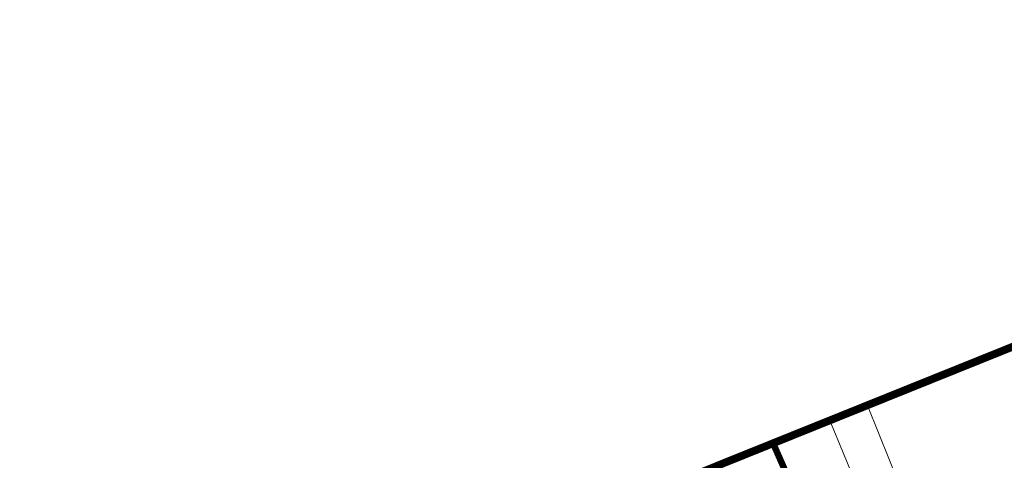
# Model space of a CAD drawing. Header units: metres. Extents: x 578835 to 593571, y 248557 to 255108.
# Tile 159 of 251: x 585612 to 586370, y 253591 to 253930. Entities that reach past the tile are written whole.
import ezdxf

# ---------------------------------------------------------------- set-up
doc = ezdxf.new("R2010")
doc.units = ezdxf.units.M
doc.linetypes.add('CACHEX2', pattern=[0.75, 0.5, -0.25])
doc.linetypes.add('SOLID_LINE', pattern=[0])
for name, color, linetype, lineweight in [('Cad-PARCELLAIRE_PARCELLE1', 250, 'SOLID_LINE', 0), ('Cad-RESEAU_ROUT_LIMITE_DE_VOIE_P23', 8, 'SOLID_LINE', 0), ('PEB Poretta - tracé', 7, 'Continuous', 18), ('PLU', 7, 'CACHEX2', 5)]:
    doc.layers.add(name, color=color, linetype=linetype, lineweight=lineweight)

msp = doc.modelspace()

# ---------------------------------------------------------------- linework, layer by layer
at = {"layer": 'Cad-PARCELLAIRE_PARCELLE1'}
msp.add_lwpolyline([(586149.95, 253587.42), (586350.53, 253668.01), (586551.12, 253748.61)], dxfattribs=at)
at = {"layer": 'Cad-RESEAU_ROUT_LIMITE_DE_VOIE_P23'}
for points in [[(586372.21, 253367.3), (586366.42, 253381.77), (586354.43, 253411), (586340.71, 253444.46), (586334.08, 253460.55), (586329.7, 253471.29), (586317.3, 253502.57), (586306.91, 253528.32), (586264.59, 253633.47)], [(586235.5, 253621.78), (586257.65, 253568.43), (586251.11, 253552.72), (586242.36, 253549.15), (586239.71, 253548.04), (586234.52, 253545.79), (586227.49, 253542.62), (586216.62, 253547.31)]]:
    msp.add_lwpolyline(points, dxfattribs=at)
at = {"layer": 'PEB Poretta - tracé', "color": 1, "const_width": 5}
msp.add_lwpolyline([(586192.64, 253602.4), (586291.89, 253376.92), (586378.76, 253180.09), (586449.78, 252954.86), (586559.31, 252605.11), (586662.79, 252271.1), (586742.91, 252065.3), (586834.36, 251854.76), (586898.13, 251720.06)], dxfattribs=at)
at = {"layer": 'PLU', "color": 7, "ltscale": 2, "const_width": 6}
msp.add_lwpolyline([(586993.91, 253927.32), (586153.97, 253589.15), (585711.85, 253408.69), (585661.81, 253388.55), (585581, 253364.58), (585517.12, 253352.49), (585304.49, 253329.51), (585175.23, 253291.72), (585055.77, 253248.87), (585042.31, 253244.14), (584950.27, 253244.14), (584744.2, 253233.61), (584562.27, 253208.76), (584490.62, 253197.88), (584413.7, 253186.83), (584302.86, 253186.83), (584161.5, 253181.3), (584121.01, 253172.5), (584095.41, 253169.82), (584062.66, 253161.38)], dxfattribs=at)

doc.saveas('drawing.dxf')
